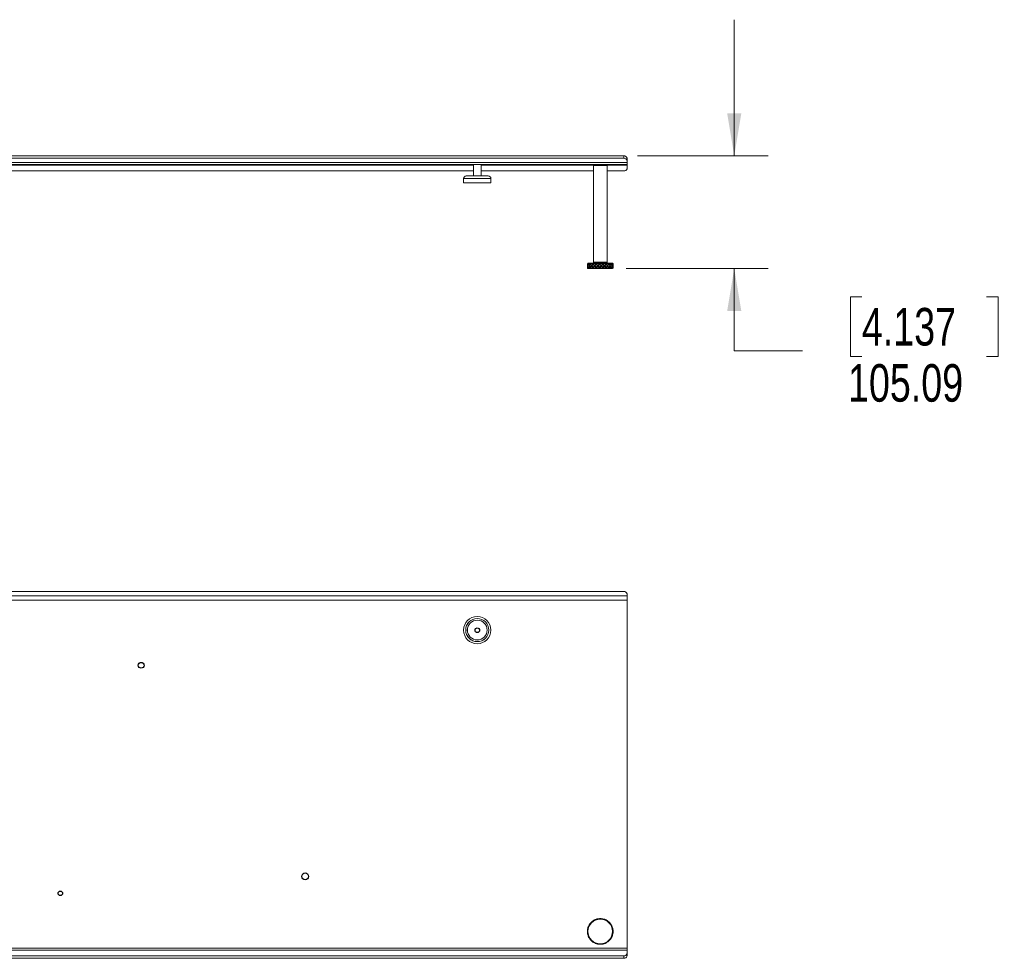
# Model space of a CAD drawing. Header units: millimetres. Extents: x 13 to 419, y 7 to 273.
# Tile 6 of 17: x 111 to 202, y 63 to 151. Entities that reach past the tile are written whole.
import ezdxf

# ---------------------------------------------------------------- set-up
doc = ezdxf.new("R2010")
doc.units = ezdxf.units.MM
doc.styles.add('SLDTEXTSTYLE3', font='TXT', dxfattribs={"width": 0.75})
doc.dimstyles.new('SLDDIMSTYLE0', dxfattribs={"dimtxt": 3.5, "dimasz": 3.9624, "dimexe": 0, "dimexo": 0.0625, "dimgap": 0.875, "dimtad": 0, "dimtih": 1, "dimtoh": 1, "dimlfac": 10, "dimrnd": 1e-09, "dimzin": 12, "dimdsep": 46, "dimtxsty": 'SLDTEXTSTYLE3', "dimsah": 1, "dimcen": 0.09, "dimadec": 0, "dimazin": 3, "dimtfac": 1, "dimtmove": 0, "dimatfit": 0, "dimfxl": 1, "dimfrac": 2, "dimtolj": 1, "dimtzin": 12, "dimarcsym": 0})

# ---------------------------------------------------------------- blocks, each defined once
blk = doc.blocks.new('_D')
at = {"color": 7, "linetype": 'Continuous', "lineweight": 0}
for p, q in [((177.309, 138.09), (177.309, 150.79)), ((168.279, 138.09), (180.484, 138.09)), ((167.229, 127.581), (180.484, 127.581)), ((177.309, 119.913), (177.309, 127.581)), ((189.213, 124.954), (188.146, 124.954)), ((188.146, 124.954), (188.146, 119.397)), ((200.85, 124.954), (201.917, 124.954)), ((201.917, 124.954), (201.917, 119.397)), ((183.659, 119.913), (177.309, 119.913)), ((188.146, 119.397), (189.213, 119.397)), ((201.917, 119.397), (200.85, 119.397))]:
    blk.add_line(p, q, dxfattribs=at)
for points in [[(177.309, 138.09), (177.969, 142.053), (176.648, 142.053)], [(177.309, 127.581), (176.648, 123.619), (177.969, 123.619)]]:
    blk.add_solid(points, dxfattribs=at)
at = {"color": 7, "linetype": 'Continuous', "lineweight": 0, "char_height": 3.5, "attachment_point": 1, "style": 'SLDTEXTSTYLE3'}
for s, insert in [('4.137', (189.213, 123.909)), ('105.09', (187.92, 118.672))]:
    blk.add_mtext(s, dxfattribs=dict(at, insert=insert))

msp = doc.modelspace()

# ---------------------------------------------------------------- linework, layer by layer
at = {"color": 7, "linetype": 'Continuous', "lineweight": 0}
for p, q in [((167.0086, 138.0901), (45.6686, 138.0901)), ((167.0086, 137.8656), (45.6686, 137.8656)), ((167.0086, 137.8656), (167.0086, 138.0901)), ((167.3086, 137.878), (167.3086, 137.6535)), ((167.3086, 137.4729), (45.3686, 137.4729)), ((167.3086, 137.2999), (45.3686, 137.2999)), ((152.983, 137.2999), (152.983, 136.2196)), ((153.6942, 136.2196), (153.6942, 137.2999)), ((164.2736, 137.2999), (164.1736, 137.1999)), ((164.1736, 137.1999), (164.1736, 128.1809)), ((164.8278, 137.1999), (164.1736, 137.1999)), ((165.4436, 137.1999), (164.8278, 137.1999)), ((165.4436, 137.1999), (165.3436, 137.2999)), ((165.4436, 128.1809), (165.4436, 137.1999)), ((167.3086, 137.4729), (167.3086, 137.6535)), ((167.3086, 137.4729), (167.3086, 137.2999)), ((167.3086, 137.2199), (167.3086, 137.2999)), ((167.3086, 136.8979), (167.3086, 137.2199)), ((107.4117, 136.6858), (152.983, 136.6858)), ((152.0686, 135.9791), (152.0686, 135.5846)), ((153.6942, 136.6858), (164.1736, 136.6858)), ((154.6086, 135.5846), (154.6086, 135.9791)), ((165.4436, 136.6858), (167.0086, 136.6858)), ((152.0686, 135.5846), (154.6086, 135.5846)), ((163.6586, 128.0809), (163.6086, 128.0309)), ((163.6086, 128.0309), (163.6086, 128.0238)), ((163.6086, 127.9912), (163.6086, 127.9224)), ((163.6086, 127.8898), (163.6086, 127.772)), ((163.6086, 127.7394), (163.6086, 127.6706)), ((163.6097, 128.0309), (163.6087, 128.0309)), ((163.6164, 128.0309), (163.6097, 128.0309)), ((163.614, 127.8309), (163.6109, 127.8309)), ((163.6161, 127.8472), (163.6123, 127.8472)), ((163.6161, 127.8146), (163.6123, 127.8146)), ((163.6218, 128.0309), (163.6164, 128.0309)), ((163.6519, 128.0309), (163.6218, 128.0309)), ((163.6429, 127.9557), (163.6306, 127.957)), ((163.6306, 127.7049), (163.6394, 127.7058)), ((163.6347, 127.9733), (163.6436, 127.9723)), ((163.6347, 127.9407), (163.6441, 127.9397)), ((163.6441, 127.7221), (163.6347, 127.7211)), ((163.6436, 127.6895), (163.6347, 127.6885)), ((163.6636, 128.0309), (163.6519, 128.0309)), ((163.6586, 128.0809), (164.8982, 128.0809)), ((163.6923, 128.0309), (163.6636, 128.0309)), ((163.6826, 127.8309), (163.6706, 127.8309)), ((163.6892, 127.8472), (163.6772, 127.8472)), ((163.6892, 127.8146), (163.6772, 127.8146)), ((163.7082, 128.0309), (163.6923, 128.0309)), ((163.7739, 128.0309), (163.7082, 128.0309)), ((163.73, 127.957), (163.7412, 127.9557)), ((163.7412, 127.7062), (163.73, 127.7049)), ((163.7503, 127.972), (163.7391, 127.9733)), ((163.7503, 127.9394), (163.7391, 127.9407)), ((163.7391, 127.7211), (163.7503, 127.7225)), ((163.7391, 127.6885), (163.7503, 127.6899)), ((163.7955, 128.0309), (163.7739, 128.0309)), ((163.8443, 128.0309), (163.7955, 128.0309)), ((163.8184, 127.8309), (163.808, 127.8309)), ((163.8297, 127.8472), (163.8193, 127.8472)), ((163.8297, 127.8146), (163.8193, 127.8146)), ((163.8695, 128.0309), (163.8443, 128.0309)), ((163.9665, 128.0309), (163.8695, 128.0309)), ((163.9029, 127.957), (163.9122, 127.9557)), ((163.9122, 127.7062), (163.9029, 127.7049)), ((163.9257, 127.972), (163.9164, 127.9733)), ((163.9257, 127.9394), (163.9164, 127.9407)), ((163.9164, 127.7211), (163.9257, 127.7225)), ((163.9164, 127.6885), (163.9257, 127.6899)), ((163.9257, 127.972), (163.9257, 127.9394)), ((163.9257, 127.7225), (163.9257, 127.6899)), ((163.9965, 128.0309), (163.9665, 128.0309)), ((164.062, 128.0309), (163.9965, 128.0309)), ((164.0217, 127.8309), (164.0135, 127.8309)), ((164.037, 127.8472), (164.0288, 127.8472)), ((164.037, 127.8146), (164.0288, 127.8146)), ((164.0949, 128.0309), (164.062, 128.0309)), ((164.2164, 128.0309), (164.0949, 128.0309)), ((164.1374, 127.957), (164.1443, 127.9557)), ((164.1443, 127.7062), (164.1374, 127.7049)), ((164.1613, 127.972), (164.1545, 127.9733)), ((164.1613, 127.9394), (164.1545, 127.9407)), ((164.1545, 127.7211), (164.1613, 127.7225)), ((164.1545, 127.6885), (164.1613, 127.6899)), ((164.1613, 127.972), (164.1613, 127.9394)), ((164.1613, 127.7225), (164.1613, 127.6899)), ((164.1736, 128.1809), (164.2736, 128.0809)), ((164.1736, 128.1809), (164.8278, 128.1809)), ((164.2528, 128.0309), (164.2164, 128.0309)), ((164.3306, 128.0309), (164.2528, 128.0309)), ((164.2787, 127.8309), (164.2732, 127.8309)), ((164.2969, 127.8472), (164.2914, 127.8472)), ((164.2969, 127.8146), (164.2914, 127.8146)), ((164.3689, 128.0309), (164.3306, 128.0309)), ((164.5067, 128.0309), (164.3689, 128.0309)), ((164.4178, 127.957), (164.4217, 127.9557)), ((164.4217, 127.7062), (164.4178, 127.7049)), ((164.441, 127.972), (164.4371, 127.9733)), ((164.441, 127.9394), (164.4371, 127.9407)), ((164.4371, 127.7211), (164.441, 127.7225)), ((164.4371, 127.6885), (164.441, 127.6899)), ((164.441, 127.972), (164.441, 127.9394)), ((164.441, 127.7225), (164.441, 127.6899)), ((164.547, 128.0309), (164.5067, 128.0309)), ((164.6318, 128.0309), (164.547, 128.0309)), ((164.5717, 127.8309), (164.5694, 127.8309)), ((164.5916, 127.8472), (164.5893, 127.8472)), ((164.5916, 127.8146), (164.5893, 127.8146)), ((164.6729, 128.0309), (164.6318, 128.0309)), ((164.8176, 128.0309), (164.6729, 128.0309)), ((164.7247, 127.957), (164.7254, 127.9557)), ((164.7254, 127.7062), (164.7247, 127.7049)), ((164.7458, 127.972), (164.7451, 127.9733)), ((164.7451, 127.6885), (164.7458, 127.6899)), ((164.7655, 127.957), (164.7662, 127.9557)), ((164.7662, 127.7062), (164.7655, 127.7049)), ((164.859, 128.0309), (164.8176, 128.0309)), ((164.8278, 128.1809), (165.4436, 128.1809)), ((164.945, 128.0309), (164.859, 128.0309)), ((164.8982, 128.0809), (165.9586, 128.0809)), ((164.9011, 127.8472), (164.9021, 127.8472)), ((164.9011, 127.8146), (164.9021, 127.8146)), ((164.9213, 127.8309), (164.9223, 127.8309)), ((164.9861, 128.0309), (164.945, 128.0309)), ((165.1279, 128.0309), (164.9861, 128.0309)), ((165.0548, 127.972), (165.0574, 127.9733)), ((165.0548, 127.972), (165.0548, 127.9394)), ((165.0548, 127.9394), (165.0574, 127.9407)), ((165.0548, 127.7225), (165.0548, 127.6899)), ((165.0574, 127.7211), (165.0548, 127.7225)), ((165.0574, 127.6885), (165.0548, 127.6899)), ((165.0774, 127.957), (165.0748, 127.9557)), ((165.0748, 127.7062), (165.0774, 127.7049)), ((165.1676, 128.0309), (165.1279, 128.0309)), ((165.2489, 128.0309), (165.1676, 128.0309)), ((165.2043, 127.8472), (165.2085, 127.8472)), ((165.2043, 127.8146), (165.2085, 127.8146)), ((165.2233, 127.8309), (165.2276, 127.8309)), ((165.2872, 128.0309), (165.2489, 128.0309)), ((165.4164, 128.0309), (165.2872, 128.0309)), ((165.3436, 128.0809), (165.4436, 128.1809)), ((165.3471, 127.972), (165.3528, 127.9733)), ((165.3471, 127.972), (165.3471, 127.9394)), ((165.3471, 127.9394), (165.3528, 127.9407)), ((165.3471, 127.7225), (165.3471, 127.6899)), ((165.3528, 127.7211), (165.3471, 127.7225)), ((165.3528, 127.6885), (165.3471, 127.6899)), ((165.3709, 127.957), (165.3652, 127.9557)), ((165.3652, 127.7062), (165.3709, 127.7049)), ((165.4517, 128.0309), (165.4164, 128.0309)), ((165.5229, 128.0309), (165.4517, 128.0309)), ((165.4806, 127.8472), (165.4877, 127.8472)), ((165.4806, 127.8146), (165.4877, 127.8146)), ((165.4972, 127.8309), (165.5043, 127.8309)), ((165.5557, 128.0309), (165.5229, 128.0309)), ((165.6635, 128.0309), (165.5557, 128.0309)), ((165.6026, 127.972), (165.6111, 127.9733)), ((165.6026, 127.972), (165.6026, 127.9394)), ((165.6026, 127.9394), (165.6111, 127.9407)), ((165.6026, 127.7225), (165.6026, 127.6899)), ((165.6111, 127.7211), (165.6026, 127.7225)), ((165.6111, 127.6885), (165.6026, 127.6899)), ((165.6261, 127.957), (165.6177, 127.9557)), ((165.6177, 127.7062), (165.6261, 127.7049)), ((165.692, 128.0309), (165.6635, 128.0309)), ((165.7481, 128.0309), (165.692, 128.0309)), ((165.711, 127.8472), (165.7207, 127.8472)), ((165.711, 127.8146), (165.7207, 127.8146)), ((165.724, 127.8309), (165.7337, 127.8309)), ((165.7733, 128.0309), (165.7481, 128.0309)), ((165.8523, 128.0309), (165.7733, 128.0309)), ((165.8041, 127.972), (165.8146, 127.9733)), ((165.8041, 127.972), (165.8041, 127.9394)), ((165.8041, 127.9394), (165.8146, 127.9407)), ((165.8041, 127.7225), (165.8041, 127.6899)), ((165.8146, 127.7211), (165.8041, 127.7225)), ((165.8146, 127.6885), (165.8041, 127.6899)), ((165.8256, 127.957), (165.8151, 127.9557)), ((165.8151, 127.7062), (165.8256, 127.7049)), ((165.8721, 128.0309), (165.8523, 128.0309)), ((165.9093, 128.0309), (165.8721, 128.0309)), ((165.88, 127.8472), (165.8914, 127.8472)), ((165.88, 127.8146), (165.8914, 127.8146)), ((165.8885, 127.8309), (165.9, 127.8309)), ((165.9252, 128.0309), (165.9093, 128.0309)), ((165.97, 128.0309), (165.9252, 128.0309)), ((165.9377, 127.972), (165.9497, 127.9733)), ((165.9377, 127.9394), (165.9497, 127.9407)), ((165.9497, 127.7211), (165.9377, 127.7225)), ((165.9497, 127.6885), (165.9377, 127.6899)), ((165.9558, 127.957), (165.9439, 127.9557)), ((165.9439, 127.7062), (165.9558, 127.7049)), ((166.0086, 128.0309), (165.9586, 128.0809)), ((165.9798, 128.0309), (165.97, 128.0309)), ((165.9955, 128.0309), (165.9798, 128.0309)), ((165.9803, 127.8472), (165.9884, 127.8472)), ((165.9803, 127.8146), (165.9884, 127.8146)), ((165.9845, 127.8309), (165.9919, 127.8309)), ((166.0009, 128.0309), (165.9955, 128.0309)), ((166.0086, 128.0309), (166.0009, 128.0309)), ((166.0041, 127.973), (166.0069, 127.9733)), ((166.0041, 127.9404), (166.0069, 127.9407)), ((166.0069, 127.7211), (166.0041, 127.7214)), ((166.0069, 127.6885), (166.0041, 127.6888)), ((166.0078, 127.957), (166.0057, 127.9567)), ((166.0057, 127.7051), (166.0078, 127.7049)), ((166.0086, 127.9224), (166.0086, 127.9912)), ((166.0086, 127.772), (166.0086, 127.8898)), ((166.0086, 127.6706), (166.0086, 127.7394)), ((163.6086, 127.6309), (163.6586, 127.5809)), ((163.6097, 127.6309), (163.6087, 127.6309)), ((163.6164, 127.6309), (163.6097, 127.6309)), ((163.6218, 127.6309), (163.6164, 127.6309)), ((163.6519, 127.6309), (163.6218, 127.6309)), ((163.6636, 127.6309), (163.6519, 127.6309)), ((164.8982, 127.5809), (163.6586, 127.5809)), ((163.6923, 127.6309), (163.6636, 127.6309)), ((163.7082, 127.6309), (163.6923, 127.6309)), ((163.7739, 127.6309), (163.7082, 127.6309)), ((163.7955, 127.6309), (163.7739, 127.6309)), ((163.8443, 127.6309), (163.7955, 127.6309)), ((163.8695, 127.6309), (163.8443, 127.6309)), ((163.9665, 127.6309), (163.8695, 127.6309)), ((163.9965, 127.6309), (163.9665, 127.6309)), ((164.062, 127.6309), (163.9965, 127.6309)), ((164.0949, 127.6309), (164.062, 127.6309)), ((164.2164, 127.6309), (164.0949, 127.6309)), ((164.2528, 127.6309), (164.2164, 127.6309)), ((164.3306, 127.6309), (164.2528, 127.6309)), ((164.3689, 127.6309), (164.3306, 127.6309)), ((164.5067, 127.6309), (164.3689, 127.6309)), ((164.547, 127.6309), (164.5067, 127.6309)), ((164.6318, 127.6309), (164.547, 127.6309)), ((164.6729, 127.6309), (164.6318, 127.6309)), ((164.8176, 127.6309), (164.6729, 127.6309)), ((164.859, 127.6309), (164.8176, 127.6309)), ((164.945, 127.6309), (164.859, 127.6309)), ((165.9586, 127.5809), (164.8982, 127.5809)), ((164.9861, 127.6309), (164.945, 127.6309)), ((165.1279, 127.6309), (164.9861, 127.6309)), ((165.1676, 127.6309), (165.1279, 127.6309)), ((165.2489, 127.6309), (165.1676, 127.6309)), ((165.2872, 127.6309), (165.2489, 127.6309)), ((165.4164, 127.6309), (165.2872, 127.6309)), ((165.4517, 127.6309), (165.4164, 127.6309)), ((165.5229, 127.6309), (165.4517, 127.6309)), ((165.5557, 127.6309), (165.5229, 127.6309)), ((165.6635, 127.6309), (165.5557, 127.6309)), ((165.692, 127.6309), (165.6635, 127.6309)), ((165.7481, 127.6309), (165.692, 127.6309)), ((165.7733, 127.6309), (165.7481, 127.6309)), ((165.8523, 127.6309), (165.7733, 127.6309)), ((165.8721, 127.6309), (165.8523, 127.6309)), ((165.9093, 127.6309), (165.8721, 127.6309)), ((165.9252, 127.6309), (165.9093, 127.6309)), ((165.97, 127.6309), (165.9252, 127.6309)), ((165.9586, 127.5809), (166.0086, 127.6309)), ((165.9798, 127.6309), (165.97, 127.6309)), ((165.9955, 127.6309), (165.9798, 127.6309)), ((166.0009, 127.6309), (165.9955, 127.6309)), ((166.0086, 127.6309), (166.0009, 127.6309)), ((166.0086, 127.6309), (166.0086, 127.638)), ((167.0086, 97.4695), (45.6686, 97.4695)), ((167.3086, 97.0768), (45.3686, 97.0768)), ((167.3086, 96.6592), (45.3686, 96.6592)), ((167.3086, 97.0768), (167.3086, 97.2573)), ((167.3086, 97.0768), (167.3086, 96.6592)), ((167.3086, 96.6592), (167.3086, 64.2209)), ((167.3086, 64.2209), (45.3686, 64.2209)), ((45.3686, 64.0278), (167.3086, 64.0278)), ((45.6686, 63.4937), (167.0086, 63.4937)), ((167.0086, 63.2691), (167.0086, 63.4937)), ((167.3086, 64.0278), (167.3086, 64.2209)), ((167.3086, 63.7058), (167.3086, 64.0278)), ((167.3086, 63.7058), (167.3086, 63.4813)), ((45.6686, 63.2691), (167.0086, 63.2691))]:
    msp.add_line(p, q, dxfattribs=at)
at = {"color": 8, "linetype": 'Continuous', "lineweight": 0}
for p, q in [((107.4117, 137.2199), (152.983, 137.2199)), ((153.6942, 137.2199), (164.1936, 137.2199)), ((165.4236, 137.2199), (167.3086, 137.2199)), ((152.0686, 135.9791), (154.6086, 135.9791)), ((163.7503, 127.972), (163.7503, 127.96)), ((163.7503, 127.9539), (163.7503, 127.9394)), ((163.7503, 127.7225), (163.7503, 127.7079)), ((163.7503, 127.7018), (163.7503, 127.6899)), ((164.7458, 127.972), (164.7458, 127.9402)), ((164.7458, 127.7217), (164.7458, 127.6899)), ((165.9377, 127.972), (165.9377, 127.9701)), ((165.9377, 127.9438), (165.9377, 127.9394)), ((165.9377, 127.7225), (165.9377, 127.7181)), ((165.9377, 127.6917), (165.9377, 127.6899))]:
    msp.add_line(p, q, dxfattribs=at)
at = {"color": 7, "linetype": 'Continuous', "lineweight": 0}
for centre, radius in [((153.3386, 93.8735), 1.27), ((153.3386, 93.8735), 1.0803), ((153.3386, 93.8735), 1.0752), ((153.3386, 93.8735), 0.9266), ((153.3386, 93.8735), 0.9215), ((164.8086, 65.7691), 1.15)]:
    msp.add_circle(centre, radius, dxfattribs=at)
at = {"color": 7, "linetype": 'Continuous'}
for centre, radius in [((153.3386, 93.8564), 0.211), ((121.988, 90.5874), 0.269), ((137.2833, 70.9083), 0.315), ((114.4495, 69.3216), 0.211)]:
    msp.add_circle(centre, radius, dxfattribs=at)
at = {"color": 7, "linetype": 'Continuous', "lineweight": 0}
for centre, radius, start, end in [((167.0461, 137.8249), 0.2678, 11.421754, 98.049467), ((167.0461, 137.6004), 0.2678, 11.421754, 98.049467), ((167.0461, 136.951), 0.2678, 261.950533, 348.578246), ((152.3092, 135.9791), 0.2405, 90, 180), ((154.3681, 135.9791), 0.2405, 0, 90), ((167.0461, 97.2043), 0.2678, 11.421754, 98.049467), ((164.8086, 65.7691), 1.2, 162.592887, 164.569951), ((164.8086, 65.7691), 1.2, 158.473235, 162.592887), ((164.8086, 65.7691), 1.2, 156.496171, 158.473235), ((164.8086, 65.7691), 1.2, 149.569951, 156.496171), ((164.8086, 65.7691), 1.2, 147.592887, 149.569951), ((164.8086, 65.7691), 1.2, 143.473235, 147.592887), ((164.8086, 65.7691), 1.2, 141.496171, 143.473235), ((164.8086, 65.7691), 1.2, 134.569951, 141.496171), ((164.8086, 65.7691), 1.2, 132.592887, 134.569951), ((164.8086, 65.7691), 1.2, 128.473235, 132.592887), ((164.8086, 65.7691), 1.2, 126.496171, 128.473235), ((164.8086, 65.7691), 1.2, 119.569951, 126.496171), ((164.8086, 65.7691), 1.2, 117.592887, 119.569951), ((164.8086, 65.7691), 1.2, 113.473235, 117.592887), ((164.8086, 65.7691), 1.2, 111.496171, 113.473235), ((164.8086, 65.7691), 1.2, 104.569951, 111.496171), ((164.8086, 65.7691), 1.2, 102.592887, 104.569951), ((164.8086, 65.7691), 1.2, 98.473235, 102.592887), ((164.8086, 65.7691), 1.2, 96.496171, 98.473235), ((164.8086, 65.7691), 1.2, 89.569951, 96.496171), ((164.8086, 65.7691), 1.2, 87.592887, 89.569951), ((164.8086, 65.7691), 1.2, 83.473235, 87.592887), ((164.8086, 65.7691), 1.2, 81.496171, 83.473235), ((164.8086, 65.7691), 1.2, 74.569951, 81.496171), ((164.8086, 65.7691), 1.2, 72.592887, 74.569951), ((164.8086, 65.7691), 1.2, 68.473235, 72.592887), ((164.8086, 65.7691), 1.2, 66.496171, 68.473235), ((164.8086, 65.7691), 1.2, 59.569951, 66.496171), ((164.8086, 65.7691), 1.2, 57.592887, 59.569951), ((164.8086, 65.7691), 1.2, 53.473235, 57.592887), ((164.8086, 65.7691), 1.2, 51.496171, 53.473235), ((164.8086, 65.7691), 1.2, 44.569951, 51.496171), ((164.8086, 65.7691), 1.2, 42.592887, 44.569951), ((164.8086, 65.7691), 1.2, 38.473235, 42.592887), ((164.8086, 65.7691), 1.2, 36.496171, 38.473235), ((164.8086, 65.7691), 1.2, 29.569951, 36.496171), ((164.8086, 65.7691), 1.2, 27.592887, 29.569951), ((164.8086, 65.7691), 1.2, 23.473235, 27.592887), ((164.8086, 65.7691), 1.2, 21.496171, 23.473235), ((164.8086, 65.7691), 1.2, 14.569951, 21.496171), ((164.8086, 65.7691), 1.2, 179.569951, 186.496171), ((164.8086, 65.7691), 1.2, 177.592887, 179.569951), ((164.8086, 65.7691), 1.2, 173.473235, 177.592887), ((164.8086, 65.7691), 1.2, 186.496171, 188.473235), ((164.8086, 65.7691), 1.2, 171.496171, 173.473235), ((164.8086, 65.7691), 1.2, 188.473235, 192.592887), ((164.8086, 65.7691), 1.2, 164.569951, 171.496171), ((164.8086, 65.7691), 1.2, 192.592887, 194.569951), ((164.8086, 65.7691), 1.2, 194.569951, 201.496171), ((164.8086, 65.7691), 1.2, 201.496171, 203.473235), ((164.8086, 65.7691), 1.2, 203.473235, 207.592887), ((164.8086, 65.7691), 1.2, 207.592887, 209.569951), ((164.8086, 65.7691), 1.2, 329.569951, 336.496171), ((164.8086, 65.7691), 1.2, 336.496171, 338.473235), ((164.8086, 65.7691), 1.2, 338.473235, 342.592887), ((164.8086, 65.7691), 1.2, 342.592887, 344.569951), ((164.8086, 65.7691), 1.2, 344.569951, 351.496171), ((164.8086, 65.7691), 1.2, 12.592887, 14.569951), ((164.8086, 65.7691), 1.2, 8.473235, 12.592887), ((164.8086, 65.7691), 1.2, 351.496171, 353.473235), ((164.8086, 65.7691), 1.2, 6.496171, 8.473235), ((164.8086, 65.7691), 1.2, 353.473235, 357.592887), ((164.8086, 65.7691), 1.2, 359.569951, 6.496171), ((164.8086, 65.7691), 1.2, 357.592887, 359.569951), ((164.8086, 65.7691), 1.2, 209.569951, 216.496171), ((164.8086, 65.7691), 1.2, 216.496171, 218.473235), ((164.8086, 65.7691), 1.2, 218.473235, 222.592887), ((164.8086, 65.7691), 1.2, 222.592887, 224.569951), ((164.8086, 65.7691), 1.2, 224.569951, 231.496171), ((164.8086, 65.7691), 1.2, 231.496171, 233.473235), ((164.8086, 65.7691), 1.2, 233.473235, 237.592887), ((164.8086, 65.7691), 1.2, 237.592887, 239.569951), ((164.8086, 65.7691), 1.2, 239.569951, 246.496171), ((164.8086, 65.7691), 1.2, 246.496171, 248.473235), ((164.8086, 65.7691), 1.2, 248.473235, 252.592887), ((164.8086, 65.7691), 1.2, 252.592887, 254.569951), ((164.8086, 65.7691), 1.2, 254.569951, 261.496171), ((164.8086, 65.7691), 1.2, 261.496171, 263.473235), ((164.8086, 65.7691), 1.2, 263.473235, 267.592887), ((164.8086, 65.7691), 1.2, 267.592887, 269.569951), ((164.8086, 65.7691), 1.2, 269.569951, 276.496171), ((164.8086, 65.7691), 1.2, 276.496171, 278.473235), ((164.8086, 65.7691), 1.2, 278.473235, 282.592887), ((164.8086, 65.7691), 1.2, 282.592887, 284.569951), ((164.8086, 65.7691), 1.2, 284.569951, 291.496171), ((164.8086, 65.7691), 1.2, 291.496171, 293.473235), ((164.8086, 65.7691), 1.2, 293.473235, 297.592887), ((164.8086, 65.7691), 1.2, 297.592887, 299.569951), ((164.8086, 65.7691), 1.2, 299.569951, 306.496171), ((164.8086, 65.7691), 1.2, 306.496171, 308.473235), ((164.8086, 65.7691), 1.2, 308.473235, 312.592887), ((164.8086, 65.7691), 1.2, 312.592887, 314.569951), ((164.8086, 65.7691), 1.2, 314.569951, 321.496171), ((164.8086, 65.7691), 1.2, 321.496171, 323.473235), ((164.8086, 65.7691), 1.2, 323.473235, 327.592887), ((164.8086, 65.7691), 1.2, 327.592887, 329.569951), ((167.0461, 63.7588), 0.2678, 261.950533, 348.578246), ((167.0461, 63.5343), 0.2678, 261.950533, 348.578246)]:
    msp.add_arc(centre, radius, start, end, dxfattribs=at)
for centre, major_axis, ratio, start_param, end_param in [((164.8086, 127.8146), (1.1889, -0.2054), 0.7938953, 3.2609571, 3.3389713), ((164.8086, 127.8472), (1.1889, 0.2054), 0.7938953, 2.944214, 3.0222282), ((164.8086, 127.8146), (1.1577, -0.4201), 0.7512586, 3.3657417, 3.4077538), ((164.8086, 127.8472), (1.1577, -0.4201), 0.7512586, 3.400248, 3.4249391), ((164.8086, 127.8472), (1.1889, -0.2054), 0.7938953, 3.2778876, 3.3558504), ((164.8086, 127.8146), (1.1889, 0.2054), 0.7938953, 2.9273349, 3.0052977), ((164.8086, 127.8472), (1.1577, 0.4201), 0.7512586, 2.8754315, 2.9174436), ((164.8086, 127.8472), (1.1889, 0.2054), 0.7938953, 2.81346, 2.9273349), ((164.8086, 127.8146), (1.1889, -0.2054), 0.7938953, 3.3558504, 3.4697254), ((164.8086, 127.8146), (1.1889, 0.2054), 0.7938953, 2.7964352, 2.9104558), ((164.8086, 127.8472), (1.1889, -0.2054), 0.7938953, 3.3727295, 3.4867501), ((164.8086, 127.8146), (1.1298, -0.61), 0.6629182, 3.5991884, 3.6771126), ((164.8086, 127.8472), (1.1298, 0.61), 0.6629182, 2.6060727, 2.6839969), ((164.8086, 127.8472), (1.1298, -0.61), 0.6629182, 3.6336947, 3.6941373), ((164.8086, 127.8146), (1.1298, 0.61), 0.6629182, 2.589048, 2.6494906), ((164.8086, 127.8472), (1.1889, 0.2054), 0.7938953, 2.7359925, 2.7964352), ((164.8086, 127.8146), (1.1298, -0.61), 0.6629182, 3.6941373, 3.8081579), ((164.8086, 127.8472), (1.1298, 0.61), 0.6629182, 2.4750274, 2.589048), ((164.8086, 127.8146), (1.1889, -0.2054), 0.7938953, 3.4867501, 3.5471928), ((164.8206, 127.8146), (1.1298, -0.61), 0.6629182, 3.6604872, 3.6784942), ((164.8206, 127.8472), (1.1298, 0.61), 0.6629182, 2.6046911, 2.6226982), ((164.8086, 127.8146), (1.1889, 0.2054), 0.7938953, 2.7014862, 2.7794104), ((164.8086, 127.8472), (1.1298, -0.61), 0.6629182, 3.7111621, 3.825037), ((164.8086, 127.8146), (1.1298, 0.61), 0.6629182, 2.4581483, 2.5720232), ((164.8086, 127.8472), (1.1889, -0.2054), 0.7938953, 3.5037749, 3.5816991), ((164.8206, 127.8146), (1.1298, -0.61), 0.6629182, 3.7682382, 3.8081579), ((164.8206, 127.8472), (1.1298, 0.61), 0.6629182, 2.4750274, 2.51497), ((164.8086, 127.8472), (1.1298, 0.61), 0.6629182, 2.3442733, 2.4581483), ((164.8086, 127.8146), (1.1298, -0.61), 0.6629182, 3.825037, 3.938912), ((164.8086, 127.8146), (1.1298, 0.61), 0.6629182, 2.3272486, 2.4412692), ((164.8086, 127.8472), (1.1298, -0.61), 0.6629182, 3.8419161, 3.9559367), ((164.8206, 127.8472), (1.1298, 0.61), 0.6629182, 2.32863, 2.4581483), ((164.8206, 127.8146), (1.1298, -0.61), 0.6629182, 3.825037, 3.9545553), ((164.8086, 127.8146), (1.1338, -0.7774), 0.5056901, 3.8510533, 3.9289775), ((164.8086, 127.8472), (1.1338, 0.7774), 0.5056901, 2.3542078, 2.432132), ((164.8191, 127.8146), (1.1338, -0.7774), 0.5056901, 3.8510533, 3.9303591), ((164.8191, 127.8472), (1.1338, 0.7774), 0.5056901, 2.3528263, 2.432132), ((164.8086, 127.8472), (1.1338, -0.7774), 0.5056901, 3.8855596, 3.9460022), ((164.8086, 127.8146), (1.1338, 0.7774), 0.5056901, 2.3371831, 2.3976257), ((164.8086, 127.8472), (1.1298, 0.61), 0.6629182, 2.2668059, 2.3272486), ((164.8086, 127.8146), (1.1338, -0.7774), 0.5056901, 3.9460022, 4.0600228), ((164.8086, 127.8472), (1.1338, 0.7774), 0.5056901, 2.2231625, 2.3371831), ((164.8086, 127.8146), (1.1298, -0.61), 0.6629182, 3.9559367, 4.0163794), ((164.8191, 127.8446), (1.1298, 0.61), 0.6629182, 2.3258672, 2.3428918), ((164.8191, 127.8173), (1.1298, -0.61), 0.6629182, 3.9402935, 3.9573181), ((164.8086, 127.8146), (1.1298, 0.61), 0.6629182, 2.2322996, 2.3102238), ((164.8086, 127.8472), (1.1338, -0.7774), 0.5056901, 3.963027, 4.0769019), ((164.8086, 127.8146), (1.1338, 0.7774), 0.5056901, 2.2062834, 2.3201583), ((164.8086, 127.8472), (1.1298, -0.61), 0.6629182, 3.9729615, 4.0508857), ((164.8206, 127.8472), (1.1298, 0.61), 0.6629182, 2.2668059, 2.32863), ((164.8206, 127.8446), (1.1338, -0.7774), 0.5056901, 3.9446208, 3.9616454), ((164.8191, 127.8146), (1.1338, -0.7774), 0.5056901, 3.9473836, 4.0600228), ((164.8191, 127.8472), (1.1338, 0.7774), 0.5056901, 2.2231625, 2.3358017), ((164.8206, 127.8173), (1.1338, 0.7774), 0.5056901, 2.3215399, 2.3385645), ((164.8206, 127.8146), (1.1298, -0.61), 0.6629182, 3.9545553, 4.0163794), ((164.8086, 127.8472), (1.1338, 0.7774), 0.5056901, 2.0924084, 2.2062834), ((164.8086, 127.8146), (1.1338, -0.7774), 0.5056901, 4.0769019, 4.1907769), ((164.8191, 127.8472), (1.1338, 0.7774), 0.5056901, 2.0767651, 2.2062834), ((164.8191, 127.8146), (1.1338, -0.7774), 0.5056901, 4.0769019, 4.2064202), ((164.8086, 127.8146), (1.1338, 0.7774), 0.5056901, 2.0753837, 2.1894043), ((164.8086, 127.8472), (1.1338, -0.7774), 0.5056901, 4.093781, 4.2078016), ((164.8086, 127.8146), (1.1586, -0.8722), 0.358162, 4.0424763, 4.1204005), ((164.8086, 127.8472), (1.1586, 0.8722), 0.358162, 2.1627848, 2.240709), ((164.8169, 127.8146), (1.1586, -0.8722), 0.358162, 4.0424763, 4.1217821), ((164.8169, 127.8472), (1.1586, 0.8722), 0.358162, 2.1614032, 2.240709), ((164.8086, 127.8472), (1.1586, -0.8722), 0.358162, 4.0769826, 4.1374253), ((164.8086, 127.8146), (1.1586, 0.8722), 0.358162, 2.14576, 2.2062027), ((164.8169, 127.8446), (1.1338, 0.7774), 0.5056901, 2.0740023, 2.0910269), ((164.8169, 127.8173), (1.1338, -0.7774), 0.5056901, 4.1921584, 4.209183), ((164.8086, 127.8472), (1.1338, 0.7774), 0.5056901, 2.014941, 2.0753837), ((164.8086, 127.8146), (1.1586, -0.8722), 0.358162, 4.1374253, 4.2514459), ((164.8086, 127.8472), (1.1586, 0.8722), 0.358162, 2.0317394, 2.14576), ((164.8086, 127.8146), (1.1338, -0.7774), 0.5056901, 4.2078016, 4.2682443), ((164.8191, 127.8472), (1.1338, 0.7774), 0.5056901, 2.014941, 2.0767651), ((164.8191, 127.8446), (1.1586, -0.8722), 0.358162, 4.1360439, 4.1530685), ((164.8169, 127.8146), (1.1586, -0.8722), 0.358162, 4.1388067, 4.2514459), ((164.8169, 127.8472), (1.1586, 0.8722), 0.358162, 2.0317394, 2.1443786), ((164.8191, 127.8173), (1.1586, 0.8722), 0.358162, 2.1301168, 2.1471414), ((164.8191, 127.8146), (1.1338, -0.7774), 0.5056901, 4.2064202, 4.2682443), ((164.8086, 127.8146), (1.1338, 0.7774), 0.5056901, 1.9804347, 2.0583589), ((164.8086, 127.8472), (1.1586, -0.8722), 0.358162, 4.1544501, 4.268325), ((164.8086, 127.8146), (1.1586, 0.8722), 0.358162, 2.0148603, 2.1287353), ((164.8086, 127.8472), (1.1338, -0.7774), 0.5056901, 4.2248264, 4.3027506), ((164.8086, 127.8472), (1.1586, 0.8722), 0.358162, 1.9009854, 2.0148603), ((164.8086, 127.8146), (1.1586, -0.8722), 0.358162, 4.268325, 4.3821999), ((164.8169, 127.8472), (1.1586, 0.8722), 0.358162, 1.885342, 2.0148603), ((164.8169, 127.8146), (1.1586, -0.8722), 0.358162, 4.268325, 4.3978433), ((164.8086, 127.8146), (1.1586, 0.8722), 0.358162, 1.8839606, 1.9979812), ((164.8086, 127.8472), (1.1586, -0.8722), 0.358162, 4.2852041, 4.3992247), ((164.8086, 127.8146), (1.1823, -0.93), 0.2208047, 4.2128705, 4.2907947), ((164.8086, 127.8472), (1.1823, 0.93), 0.2208047, 1.9923906, 2.0703148), ((164.8141, 127.8146), (1.1823, -0.93), 0.2208047, 4.2128705, 4.2921763), ((164.8141, 127.8472), (1.1823, 0.93), 0.2208047, 1.991009, 2.0703148), ((164.8086, 127.8472), (1.1823, -0.93), 0.2208047, 4.2473768, 4.3078195), ((164.8086, 127.8146), (1.1823, 0.93), 0.2208047, 1.9753659, 2.0358085), ((164.8141, 127.8446), (1.1586, 0.8722), 0.358162, 1.8825792, 1.8996038), ((164.8141, 127.8173), (1.1586, -0.8722), 0.358162, 4.3835815, 4.4006061), ((164.8086, 127.8472), (1.1586, 0.8722), 0.358162, 1.823518, 1.8839606), ((164.8086, 127.8146), (1.1823, -0.93), 0.2208047, 4.3078195, 4.42184), ((164.8086, 127.8472), (1.1823, 0.93), 0.2208047, 1.8613453, 1.9753659), ((164.8086, 127.8146), (1.1586, -0.8722), 0.358162, 4.3992247, 4.4596674), ((164.8169, 127.8472), (1.1586, 0.8722), 0.358162, 1.823518, 1.885342), ((164.8169, 127.8446), (1.1823, -0.93), 0.2208047, 4.306438, 4.3234626), ((164.8141, 127.8146), (1.1823, -0.93), 0.2208047, 4.3092009, 4.42184), ((164.8141, 127.8472), (1.1823, 0.93), 0.2208047, 1.8613453, 1.9739845), ((164.8169, 127.8173), (1.1823, 0.93), 0.2208047, 1.9597227, 1.9767473), ((164.8169, 127.8146), (1.1586, -0.8722), 0.358162, 4.3978433, 4.4596674), ((164.8086, 127.8146), (1.1586, 0.8722), 0.358162, 1.7890117, 1.8669359), ((164.8086, 127.8472), (1.1823, -0.93), 0.2208047, 4.3248442, 4.4387191), ((164.8086, 127.8146), (1.1823, 0.93), 0.2208047, 1.8444662, 1.9583411), ((164.8086, 127.8472), (1.1586, -0.8722), 0.358162, 4.4162494, 4.4941736), ((164.8086, 127.8472), (1.1823, 0.93), 0.2208047, 1.7305912, 1.8444662), ((164.8086, 127.8146), (1.1823, -0.93), 0.2208047, 4.4387191, 4.5525941), ((164.8141, 127.8472), (1.1823, 0.93), 0.2208047, 1.7149479, 1.8444662), ((164.8141, 127.8146), (1.1823, -0.93), 0.2208047, 4.4387191, 4.5682374), ((164.8086, 127.8146), (1.1823, 0.93), 0.2208047, 1.7135665, 1.8275871), ((164.8086, 127.8472), (1.1823, -0.93), 0.2208047, 4.4555982, 4.5696188), ((164.8086, 127.8146), (1.1969, -0.9599), 0.0900145, 4.3747701, 4.4526943), ((164.8086, 127.8472), (1.1969, 0.9599), 0.0900145, 1.830491, 1.9084152), ((164.8109, 127.8146), (1.1969, -0.9599), 0.0900145, 4.3747701, 4.4540759), ((164.8109, 127.8472), (1.1969, 0.9599), 0.0900145, 1.8291094, 1.9084152), ((164.8086, 127.8472), (1.1969, -0.9599), 0.0900145, 4.4092764, 4.4697191), ((164.8086, 127.8146), (1.1969, 0.9599), 0.0900145, 1.8134662, 1.8739089), ((164.8109, 127.8446), (1.1823, 0.93), 0.2208047, 1.7121851, 1.7292096), ((164.8109, 127.8173), (1.1823, -0.93), 0.2208047, 4.5539757, 4.5710002), ((164.8086, 127.8472), (1.1823, 0.93), 0.2208047, 1.6531238, 1.7135665), ((164.8086, 127.8146), (1.1969, -0.9599), 0.0900145, 4.4697191, 4.5837397), ((164.8086, 127.8472), (1.1969, 0.9599), 0.0900145, 1.6994456, 1.8134662), ((164.8086, 127.8146), (1.1823, -0.93), 0.2208047, 4.5696188, 4.6300615), ((164.8141, 127.8472), (1.1823, 0.93), 0.2208047, 1.6531238, 1.7149479), ((164.8141, 127.8446), (1.1969, -0.9599), 0.0900145, 4.4683377, 4.4853623), ((164.8109, 127.8146), (1.1969, -0.9599), 0.0900145, 4.4711005, 4.5837397), ((164.8109, 127.8472), (1.1969, 0.9599), 0.0900145, 1.6994456, 1.8120848), ((164.8141, 127.8173), (1.1969, 0.9599), 0.0900145, 1.797823, 1.8148476), ((164.8141, 127.8146), (1.1823, -0.93), 0.2208047, 4.5682374, 4.6300615), ((164.8086, 127.8146), (1.1823, 0.93), 0.2208047, 1.6186175, 1.6965417), ((164.8086, 127.8472), (1.1969, -0.9599), 0.0900145, 4.4867439, 4.6006188), ((164.8086, 127.8146), (1.1969, 0.9599), 0.0900145, 1.6825665, 1.7964415), ((164.8086, 127.8472), (1.1823, -0.93), 0.2208047, 4.5866436, 4.6645678), ((164.8086, 127.8472), (1.1969, 0.9599), 0.0900145, 1.5686916, 1.6825665), ((164.8086, 127.8146), (1.1969, -0.9599), 0.0900145, 4.6006188, 4.7144937), ((164.8109, 127.8472), (1.1969, 0.9599), 0.0900145, 1.5530482, 1.6825665), ((164.8109, 127.8146), (1.1969, -0.9599), 0.0900145, 4.6006188, 4.7301371), ((164.8086, 127.8146), (1.1969, 0.9599), 0.0900145, 1.5516668, 1.6656874), ((164.8086, 127.8472), (1.1969, -0.9599), 0.0900145, 4.6174979, 4.7315185), ((164.8086, 127.8146), (1.1994, -0.9648), 0.038098, 1.671395, 1.7493192), ((164.8086, 127.8472), (1.1994, 0.9648), 0.038098, 4.5338661, 4.6117903), ((164.8076, 127.8472), (1.1994, -0.9648), 0.038098, 1.6529888, 1.7148129), ((164.8076, 127.8146), (1.1994, 0.9648), 0.038098, 4.5683724, 4.6301965), ((164.8086, 127.8472), (1.1994, -0.9648), 0.038098, 1.6543702, 1.7148129), ((164.8086, 127.8146), (1.1994, 0.9648), 0.038098, 4.5683724, 4.6288151), ((164.8076, 127.8446), (1.1969, 0.9599), 0.0900145, 1.5502854, 1.56731), ((164.8076, 127.8173), (1.1969, -0.9599), 0.0900145, 4.7158753, 4.7328999), ((164.8086, 127.8472), (1.1969, 0.9599), 0.0900145, 1.4912242, 1.5516668), ((164.8086, 127.8146), (1.1994, -0.9648), 0.038098, 1.5403496, 1.6543702), ((164.8086, 127.8472), (1.1994, 0.9648), 0.038098, 4.6288151, 4.7428357), ((164.8086, 127.8146), (1.1969, -0.9599), 0.0900145, 4.7315185, 4.7919612), ((164.8109, 127.8472), (1.1969, 0.9599), 0.0900145, 1.4912242, 1.5530482), ((164.8076, 127.8472), (1.1994, -0.9648), 0.038098, 1.5234705, 1.6529888), ((164.8109, 127.8446), (1.1994, -0.9648), 0.038098, 1.638727, 1.6557516), ((164.8076, 127.8146), (1.1994, 0.9648), 0.038098, 4.6301965, 4.7597148), ((164.8109, 127.8173), (1.1994, 0.9648), 0.038098, 4.6274337, 4.6444583), ((164.8109, 127.8146), (1.1969, -0.9599), 0.0900145, 4.7301371, 4.7919612), ((164.8086, 127.8146), (1.1969, 0.9599), 0.0900145, 1.4567179, 1.5346421), ((164.8086, 127.8472), (1.1994, -0.9648), 0.038098, 1.5234705, 1.6373455), ((164.8086, 127.8146), (1.1994, 0.9648), 0.038098, 4.6458399, 4.7597148), ((164.8086, 127.8472), (1.1969, -0.9599), 0.0900145, 4.7485432, 4.8264674), ((164.8086, 127.8472), (1.1994, 0.9648), 0.038098, 4.7597148, 4.8735897), ((164.8086, 127.8146), (1.1994, -0.9648), 0.038098, 1.4095956, 1.5234705), ((164.8076, 127.8146), (1.1994, 0.9648), 0.038098, 4.7765939, 4.8892331), ((164.8076, 127.8472), (1.1994, -0.9648), 0.038098, 1.3939522, 1.5065914), ((164.8086, 127.8146), (1.1994, 0.9648), 0.038098, 4.7765939, 4.8906145), ((164.8086, 127.8472), (1.1994, -0.9648), 0.038098, 1.3925708, 1.5065914), ((164.8086, 127.8146), (1.1895, -0.9452), 0.1673426, 1.5111524, 1.5890766), ((164.8086, 127.8472), (1.1895, 0.9452), 0.1673426, 4.6941087, 4.7720329), ((164.8044, 127.8472), (1.1895, -0.9452), 0.1673426, 1.4927462, 1.5545703), ((164.8044, 127.8146), (1.1895, 0.9452), 0.1673426, 4.728615, 4.7904391), ((164.8086, 127.8472), (1.1895, -0.9452), 0.1673426, 1.4941276, 1.5545703), ((164.8086, 127.8146), (1.1895, 0.9452), 0.1673426, 4.728615, 4.7890577), ((164.8044, 127.8446), (1.1994, 0.9648), 0.038098, 4.8749713, 4.8919959), ((164.8044, 127.8173), (1.1994, -0.9648), 0.038098, 1.3911894, 1.408214), ((164.8044, 127.8472), (1.1895, -0.9452), 0.1673426, 1.3632279, 1.4927462), ((164.8076, 127.8446), (1.1895, -0.9452), 0.1673426, 1.4784844, 1.495509), ((164.8044, 127.8146), (1.1895, 0.9452), 0.1673426, 4.7904391, 4.9199574), ((164.8076, 127.8173), (1.1895, 0.9452), 0.1673426, 4.7876763, 4.8047009), ((164.8086, 127.8472), (1.1994, 0.9648), 0.038098, 4.8906145, 4.9510571), ((164.8086, 127.8146), (1.1895, -0.9452), 0.1673426, 1.380107, 1.4941276), ((164.8086, 127.8472), (1.1895, 0.9452), 0.1673426, 4.7890577, 4.9030783), ((164.8086, 127.8146), (1.1994, -0.9648), 0.038098, 1.3321282, 1.3925708), ((164.8076, 127.8146), (1.1994, 0.9648), 0.038098, 4.9062577, 4.9855634), ((164.8076, 127.8472), (1.1994, -0.9648), 0.038098, 1.2976219, 1.3769277), ((164.8086, 127.8146), (1.1994, 0.9648), 0.038098, 4.9076392, 4.9855634), ((164.8086, 127.8472), (1.1895, -0.9452), 0.1673426, 1.3632279, 1.4771028), ((164.8086, 127.8146), (1.1895, 0.9452), 0.1673426, 4.8060825, 4.9199574), ((164.8086, 127.8472), (1.1994, -0.9648), 0.038098, 1.2976219, 1.3755461), ((164.8086, 127.8472), (1.1895, 0.9452), 0.1673426, 4.9199574, 5.0338323), ((164.8086, 127.8146), (1.1895, -0.9452), 0.1673426, 1.249353, 1.3632279), ((164.8044, 127.8146), (1.1895, 0.9452), 0.1673426, 4.9368365, 5.0494757), ((164.8044, 127.8472), (1.1895, -0.9452), 0.1673426, 1.2337096, 1.3463488), ((164.8086, 127.8146), (1.1895, 0.9452), 0.1673426, 4.9368365, 5.0508571), ((164.8086, 127.8472), (1.1895, -0.9452), 0.1673426, 1.2323282, 1.3463488), ((164.8086, 127.8146), (1.169, -0.8993), 0.3015722, 1.3451319, 1.4230561), ((164.8086, 127.8472), (1.169, 0.8993), 0.3015722, 4.8601292, 4.9380534), ((164.8014, 127.8472), (1.169, -0.8993), 0.3015722, 1.3267258, 1.3885498), ((164.8014, 127.8146), (1.169, 0.8993), 0.3015722, 4.8946355, 4.9564595), ((164.8086, 127.8472), (1.169, -0.8993), 0.3015722, 1.3281072, 1.3885498), ((164.8086, 127.8146), (1.169, 0.8993), 0.3015722, 4.8946355, 4.9550781), ((164.8014, 127.8446), (1.1895, 0.9452), 0.1673426, 5.0352139, 5.0522385), ((164.8014, 127.8173), (1.1895, -0.9452), 0.1673426, 1.2309468, 1.2479714), ((164.8014, 127.8472), (1.169, -0.8993), 0.3015722, 1.1972075, 1.3267258), ((164.8044, 127.8446), (1.169, -0.8993), 0.3015722, 1.312464, 1.3294886), ((164.8014, 127.8146), (1.169, 0.8993), 0.3015722, 4.9564595, 5.0859778), ((164.8044, 127.8173), (1.169, 0.8993), 0.3015722, 4.9536967, 4.9707213), ((164.8086, 127.8472), (1.1895, 0.9452), 0.1673426, 5.0508571, 5.1112998), ((164.8086, 127.8146), (1.169, -0.8993), 0.3015722, 1.2140866, 1.3281072), ((164.8086, 127.8472), (1.169, 0.8993), 0.3015722, 4.9550781, 5.0690987), ((164.8086, 127.8146), (1.1895, -0.9452), 0.1673426, 1.1718856, 1.2323282), ((164.8044, 127.8146), (1.1895, 0.9452), 0.1673426, 5.0665003, 5.145806), ((164.8044, 127.8472), (1.1895, -0.9452), 0.1673426, 1.1373793, 1.216685), ((164.8086, 127.8146), (1.1895, 0.9452), 0.1673426, 5.0678818, 5.145806), ((164.8086, 127.8472), (1.169, -0.8993), 0.3015722, 1.1972075, 1.3110824), ((164.8086, 127.8146), (1.169, 0.8993), 0.3015722, 4.9721029, 5.0859778), ((164.8086, 127.8472), (1.1895, -0.9452), 0.1673426, 1.1373793, 1.2153035), ((164.8086, 127.8472), (1.169, 0.8993), 0.3015722, 5.0859778, 5.1998528), ((164.8086, 127.8146), (1.169, -0.8993), 0.3015722, 1.0833325, 1.1972075), ((164.8014, 127.8146), (1.169, 0.8993), 0.3015722, 5.1028569, 5.2154961), ((164.8014, 127.8472), (1.169, -0.8993), 0.3015722, 1.0676892, 1.1803284), ((164.8086, 127.8146), (1.169, 0.8993), 0.3015722, 5.1028569, 5.2168775), ((164.8086, 127.8472), (1.169, -0.8993), 0.3015722, 1.0663078, 1.1803284), ((164.8086, 127.8146), (1.1431, -0.8214), 0.4446363, 1.1646185, 1.2425427), ((164.8086, 127.8472), (1.1431, 0.8214), 0.4446363, 5.0406426, 5.1185668), ((164.799, 127.8472), (1.1431, -0.8214), 0.4446363, 1.1462123, 1.2080364), ((164.799, 127.8146), (1.1431, 0.8214), 0.4446363, 5.0751489, 5.136973), ((164.8086, 127.8472), (1.1431, -0.8214), 0.4446363, 1.1475937, 1.2080364), ((164.8086, 127.8146), (1.1431, 0.8214), 0.4446363, 5.0751489, 5.1355916), ((164.799, 127.8446), (1.169, 0.8993), 0.3015722, 5.2012343, 5.2182589), ((164.799, 127.8173), (1.169, -0.8993), 0.3015722, 1.0649264, 1.081951), ((164.799, 127.8472), (1.1431, -0.8214), 0.4446363, 1.016694, 1.1462123), ((164.8014, 127.8446), (1.1431, -0.8214), 0.4446363, 1.1319505, 1.1489751), ((164.799, 127.8146), (1.1431, 0.8214), 0.4446363, 5.136973, 5.2664913), ((164.8014, 127.8173), (1.1431, 0.8214), 0.4446363, 5.1342102, 5.1512348), ((164.8086, 127.8472), (1.169, 0.8993), 0.3015722, 5.2168775, 5.2773202), ((164.8086, 127.8146), (1.1431, -0.8214), 0.4446363, 1.0335731, 1.1475937), ((164.8086, 127.8472), (1.1431, 0.8214), 0.4446363, 5.1355916, 5.2496122), ((164.8086, 127.8146), (1.169, -0.8993), 0.3015722, 1.0058651, 1.0663078), ((164.8014, 127.8146), (1.169, 0.8993), 0.3015722, 5.2325207, 5.3118265), ((164.8014, 127.8472), (1.169, -0.8993), 0.3015722, 0.9713588, 1.0506646), ((164.8086, 127.8146), (1.169, 0.8993), 0.3015722, 5.2339023, 5.3118265), ((164.8086, 127.8472), (1.1431, -0.8214), 0.4446363, 1.016694, 1.130569), ((164.8086, 127.8146), (1.1431, 0.8214), 0.4446363, 5.1526163, 5.2664913), ((164.8086, 127.8472), (1.169, -0.8993), 0.3015722, 0.9713588, 1.049283), ((164.8086, 127.8472), (1.1431, 0.8214), 0.4446363, 5.2664913, 5.3803662), ((164.8086, 127.8146), (1.1431, -0.8214), 0.4446363, 0.9028191, 1.016694), ((164.799, 127.8146), (1.1431, 0.8214), 0.4446363, 5.2833704, 5.3960096), ((164.799, 127.8472), (1.1431, -0.8214), 0.4446363, 0.8871757, 0.9998149), ((164.8086, 127.8146), (1.1431, 0.8214), 0.4446363, 5.2833704, 5.397391), ((164.8086, 127.8472), (1.1431, -0.8214), 0.4446363, 0.8857943, 0.9998149), ((164.8086, 127.8146), (1.1263, -0.6915), 0.598774, 0.9458557, 1.0237799), ((164.8086, 127.8472), (1.1263, 0.6915), 0.598774, 5.2594054, 5.3373296), ((164.7972, 127.8472), (1.1263, -0.6915), 0.598774, 0.9274496, 0.9892736), ((164.7972, 127.8146), (1.1263, 0.6915), 0.598774, 5.2939117, 5.3557358), ((164.8086, 127.8472), (1.1263, -0.6915), 0.598774, 0.928831, 0.9892736), ((164.8086, 127.8146), (1.1263, 0.6915), 0.598774, 5.2939117, 5.3543543), ((164.7972, 127.8446), (1.1431, 0.8214), 0.4446363, 5.3817478, 5.3987724), ((164.7972, 127.8173), (1.1431, -0.8214), 0.4446363, 0.8844129, 0.9014375), ((164.799, 127.8446), (1.1263, -0.6915), 0.598774, 0.9131878, 0.9302124), ((164.7972, 127.8472), (1.1263, -0.6915), 0.598774, 0.7979313, 0.9274496), ((164.7972, 127.8146), (1.1263, 0.6915), 0.598774, 5.3557358, 5.485254), ((164.799, 127.8173), (1.1263, 0.6915), 0.598774, 5.3529729, 5.3699975), ((164.8086, 127.8472), (1.1431, 0.8214), 0.4446363, 5.397391, 5.4578336), ((164.8086, 127.8146), (1.1263, -0.6915), 0.598774, 0.8148104, 0.928831), ((164.8086, 127.8472), (1.1263, 0.6915), 0.598774, 5.3543543, 5.4683749), ((164.8086, 127.8146), (1.1431, -0.8214), 0.4446363, 0.8253517, 0.8857943), ((164.799, 127.8146), (1.1431, 0.8214), 0.4446363, 5.4130342, 5.4923399), ((164.799, 127.8472), (1.1431, -0.8214), 0.4446363, 0.7908454, 0.8701512), ((164.8086, 127.8146), (1.1431, 0.8214), 0.4446363, 5.4144157, 5.4923399), ((164.8086, 127.8472), (1.1263, -0.6915), 0.598774, 0.7979313, 0.9118062), ((164.8086, 127.8146), (1.1263, 0.6915), 0.598774, 5.3713791, 5.485254), ((164.8086, 127.8472), (1.1431, -0.8214), 0.4446363, 0.7908454, 0.8687696), ((164.7972, 127.8146), (1.1263, 0.6915), 0.598774, 5.5021331, 5.6147723), ((164.7972, 127.8472), (1.1263, -0.6915), 0.598774, 0.668413, 0.7810522), ((164.8086, 127.8472), (1.1263, 0.6915), 0.598774, 5.485254, 5.599129), ((164.8086, 127.8146), (1.1263, -0.6915), 0.598774, 0.6840563, 0.7979313), ((164.8086, 127.8146), (1.1263, 0.6915), 0.598774, 5.5021331, 5.6161537), ((164.8086, 127.8472), (1.1263, -0.6915), 0.598774, 0.6670316, 0.7810522), ((164.8086, 127.8146), (1.1577, -0.4201), 0.7512586, 0.5979222, 0.6758464), ((164.8086, 127.8472), (1.1577, 0.4201), 0.7512586, 5.6073389, 5.6852631), ((164.7961, 127.8472), (1.1577, -0.4201), 0.7512586, 0.579516, 0.6413401), ((164.7961, 127.8146), (1.1577, 0.4201), 0.7512586, 5.6418452, 5.7036693), ((164.8086, 127.8472), (1.1577, -0.4201), 0.7512586, 0.5808974, 0.6413401), ((164.8086, 127.8146), (1.1577, 0.4201), 0.7512586, 5.6418452, 5.7022879), ((164.7961, 127.8472), (1.1577, -0.4201), 0.7512586, 0.5468609, 0.579516), ((164.7972, 127.8446), (1.1577, -0.4201), 0.7512586, 0.5652542, 0.5822788), ((164.7961, 127.8146), (1.1577, 0.4201), 0.7512586, 5.7036693, 5.7363244), ((164.7972, 127.8173), (1.1577, 0.4201), 0.7512586, 5.7009065, 5.7179311), ((164.7972, 127.8146), (1.1263, 0.6915), 0.598774, 5.6317969, 5.6650728), ((164.7972, 127.8472), (1.1263, -0.6915), 0.598774, 0.6181125, 0.6513884), ((164.8086, 127.8472), (1.1263, 0.6915), 0.598774, 5.6161537, 5.6765964), ((164.8086, 127.8146), (1.1577, -0.4201), 0.7512586, 0.4668768, 0.5808974), ((164.8086, 127.8472), (1.1577, 0.4201), 0.7512586, 5.7022879, 5.8163085), ((164.8086, 127.8146), (1.1263, -0.6915), 0.598774, 0.6065889, 0.6670316), ((164.8086, 127.8146), (1.1263, 0.6915), 0.598774, 5.6331785, 5.7111027), ((164.8086, 127.8472), (1.1577, -0.4201), 0.7512586, 0.4499977, 0.5638726), ((164.8086, 127.8146), (1.1577, 0.4201), 0.7512586, 5.7193127, 5.8331876), ((164.8086, 127.8472), (1.1263, -0.6915), 0.598774, 0.5720826, 0.6500068), ((164.8086, 127.8472), (1.1577, 0.4201), 0.7512586, 5.8331876, 5.9470625), ((164.8086, 127.8146), (1.1577, -0.4201), 0.7512586, 0.3361228, 0.4499977), ((164.8086, 127.8146), (1.1577, 0.4201), 0.7512586, 5.8500667, 5.9640873), ((164.8086, 127.8472), (1.1577, -0.4201), 0.7512586, 0.319098, 0.4331186), ((164.8086, 127.8146), (1.1889, 0.2054), 0.7938953, 6.216852, 6.2947762), ((164.8086, 127.8472), (1.1889, -0.2054), 0.7938953, 6.2715944, 6.3495186), ((164.8086, 127.8472), (1.1889, 0.2054), 0.7938953, 6.1998272, 6.2602699), ((164.8086, 127.8146), (1.1889, -0.2054), 0.7938953, 0.0229154, 0.0833581), ((164.8086, 127.8472), (1.1577, 0.4201), 0.7512586, 5.9640873, 6.02453), ((164.8086, 127.8146), (1.1889, 0.2054), 0.7938953, 6.1468903, 6.1998272), ((164.8086, 127.8472), (1.1889, -0.2054), 0.7938953, 0.0833581, 0.136295), ((164.8086, 127.8146), (1.1577, -0.4201), 0.7512586, 0.2586554, 0.319098), ((164.8086, 127.8146), (1.1577, 0.4201), 0.7512586, 5.981112, 6.0342109), ((164.8086, 127.8472), (1.1889, 0.2054), 0.7938953, 6.1299598, 6.1828025), ((164.8086, 127.8146), (1.1889, -0.2054), 0.7938953, 0.1003828, 0.1532255), ((164.8086, 127.8472), (1.1577, -0.4201), 0.7512586, 0.2489927, 0.3020733), ((164.8086, 127.8146), (1.1577, 0.4201), 0.7512586, 2.8582968, 2.8829373)]:
    msp.add_ellipse(centre, major_axis=major_axis, ratio=ratio, start_param=start_param, end_param=end_param, dxfattribs=at)
msp.add_open_spline([(152.3111, 136.2196), (152.3132, 136.2196), (152.3179, 136.2196), (152.3747, 136.2196), (152.4712, 136.2196), (152.6054, 136.2196), (152.7664, 136.2196), (152.943, 136.2196), (153.1275, 136.2196), (153.3192, 136.2196), (153.5183, 136.2196), (153.7184, 136.2196), (153.9068, 136.2196), (154.0715, 136.2196), (154.2021, 136.2196), (154.2973, 136.2196), (154.3304, 136.2196), (154.3465, 136.2196)], degree=3, knots=[0, 0, 0, 0, 0.058698, 0.1274934, 0.1977488, 0.2680042, 0.3367996, 0.4028491, 0.4651659, 0.5274826, 0.5935321, 0.6623276, 0.7325829, 0.8028383, 0.8716338, 0.9376832, 1, 1, 1, 1], dxfattribs=at)

# ---------------------------------------------------------------- dimensions: what is measured, and where the dimension line sits
dim = msp.add_linear_dim(base=(177.3086, 138.0901), p1=(165.9586, 127.5809), p2=(167.0086, 138.0901), angle=90, dimstyle='SLDDIMSTYLE0', dxfattribs=at)
dim.commit()
dim.dimension.update_dxf_attribs({"geometry": '_D', "text_midpoint": (177.3086, 119.9126), "dimtype": 160})

doc.saveas('drawing.dxf')
